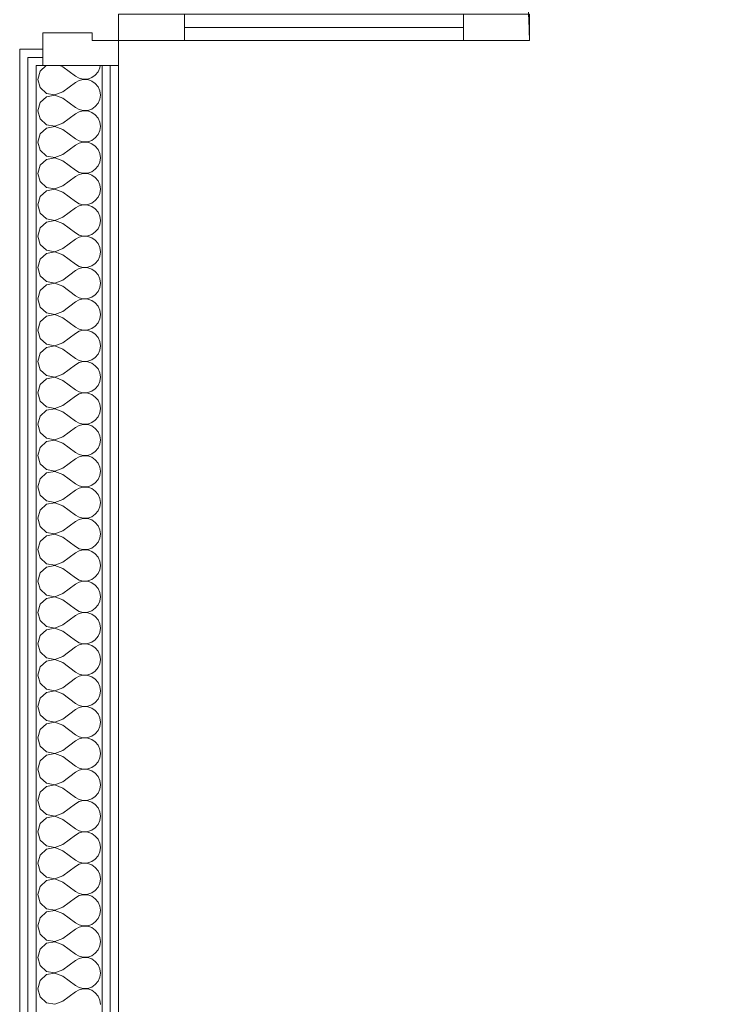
# Model space of a CAD drawing. Header units: millimetres. Extents: x -22315 to 39025, y -47720 to 770.
# Tile 22 of 28: x 27600 to 28650, y -25976 to -24480. Entities that reach past the tile are written whole.
import ezdxf

# ---------------------------------------------------------------- set-up
doc = ezdxf.new("R2010")
doc.units = ezdxf.units.MM
for name, color, linetype, lineweight in [('Nowe_Drzwi ARCHICAD', 7, 'Continuous', 9), ('Nowe_Drzwi ARCHICAD_Nr_pióra__3', 7, 'Continuous', 9), ('Nowe_Drzwi ARCHICAD_Nr_pióra__47', 7, 'Continuous', 9), ('Nowe_Drzwi ARCHICAD_Nr_pióra__6', 7, 'Continuous', 9), ('Nowe_Konstrukcja - Ściany zew', 7, 'Continuous', 9), ('Nowe_Konstrukcja - Ściany zew_Nr_pióra__1', 7, 'Continuous', 9), ('Nowe_Konstrukcja - Ściany zew_Nr_pióra__47', 7, 'Continuous', 9), ('Nowe_Konstrukcja - Ściany zew_Nr_pióra__67', 7, 'Continuous', 9)]:
    doc.layers.add(name, color=color, linetype=linetype, lineweight=lineweight)

# ---------------------------------------------------------------- blocks, each defined once
blk = doc.blocks.new('*X13')
at = {"layer": 'Nowe_Konstrukcja - Ściany zew_Nr_pióra__1', "color": 7, "linetype": 'Continuous', "lineweight": 13}
for p, q in [((76387.5, 834.6), (76383.9, 835.1)), ((76393.5, 831.9), (76387.5, 834.6)), ((76398.5, 827.7), (76393.5, 831.9)), ((76402.2, 822.3), (76398.5, 827.7)), ((76411, 827.7), (76407.3, 822.3)), ((76416.1, 831.9), (76411, 827.7)), ((76422.1, 834.6), (76416.1, 831.9)), ((76428.6, 835.5), (76422.1, 834.6)), ((76435.1, 834.6), (76428.6, 835.5)), ((76441.1, 831.9), (76435.1, 834.6)), ((76446.1, 827.7), (76441.1, 831.9)), ((76449.9, 822.3), (76446.1, 827.7)), ((76458.6, 827.7), (76454.9, 822.3)), ((76463.7, 831.9), (76458.6, 827.7)), ((76469.7, 834.6), (76463.7, 831.9)), ((76476.2, 835.5), (76469.7, 834.6)), ((76482.7, 834.6), (76476.2, 835.5)), ((76488.7, 831.9), (76482.7, 834.6)), ((76493.8, 827.7), (76488.7, 831.9)), ((76497.5, 822.3), (76493.8, 827.7)), ((76506.2, 827.7), (76502.5, 822.3)), ((76511.3, 831.9), (76506.2, 827.7)), ((76517.3, 834.6), (76511.3, 831.9)), ((76523.8, 835.5), (76517.3, 834.6)), ((76530.3, 834.6), (76523.8, 835.5)), ((76536.3, 831.9), (76530.3, 834.6)), ((76541.4, 827.7), (76536.3, 831.9)), ((76545.1, 822.3), (76541.4, 827.7)), ((76553.9, 827.7), (76550.1, 822.3)), ((76558.9, 831.9), (76553.9, 827.7)), ((76564.9, 834.6), (76558.9, 831.9)), ((76571.4, 835.5), (76564.9, 834.6)), ((76577.9, 834.6), (76571.4, 835.5)), ((76583.9, 831.9), (76577.9, 834.6)), ((76589, 827.7), (76583.9, 831.9)), ((76592.7, 822.3), (76589, 827.7)), ((76601.5, 827.7), (76597.8, 822.3)), ((76606.5, 831.9), (76601.5, 827.7)), ((76612.5, 834.6), (76606.5, 831.9)), ((76619, 835.5), (76612.5, 834.6)), ((76625.6, 834.6), (76619, 835.5)), ((76631.6, 831.9), (76625.6, 834.6)), ((76636.6, 827.7), (76631.6, 831.9)), ((76640.3, 822.3), (76636.6, 827.7)), ((76649.1, 827.7), (76645.4, 822.3)), ((76654.1, 831.9), (76649.1, 827.7)), ((76660.2, 834.6), (76654.1, 831.9)), ((76666.7, 835.5), (76660.2, 834.6)), ((76673.2, 834.6), (76666.7, 835.5)), ((76679.2, 831.9), (76673.2, 834.6)), ((76684.2, 827.7), (76679.2, 831.9)), ((76688, 822.3), (76684.2, 827.7)), ((76696.7, 827.7), (76693, 822.3)), ((76701.8, 831.9), (76696.7, 827.7)), ((76707.8, 834.6), (76701.8, 831.9)), ((76714.3, 835.5), (76707.8, 834.6)), ((76720.8, 834.6), (76714.3, 835.5)), ((76726.8, 831.9), (76720.8, 834.6)), ((76731.9, 827.7), (76726.8, 831.9)), ((76735.6, 822.3), (76731.9, 827.7)), ((76744.3, 827.7), (76740.6, 822.3)), ((76749.4, 831.9), (76744.3, 827.7)), ((76755.4, 834.6), (76749.4, 831.9)), ((76761.9, 835.5), (76755.4, 834.6)), ((76768.4, 834.6), (76761.9, 835.5)), ((76774.4, 831.9), (76768.4, 834.6)), ((76779.5, 827.7), (76774.4, 831.9)), ((76783.2, 822.3), (76779.5, 827.7)), ((76791.9, 827.7), (76788.2, 822.3)), ((76797, 831.9), (76791.9, 827.7)), ((76803, 834.6), (76797, 831.9)), ((76809.5, 835.5), (76803, 834.6)), ((76816, 834.6), (76809.5, 835.5)), ((76822, 831.9), (76816, 834.6)), ((76827.1, 827.7), (76822, 831.9)), ((76830.8, 822.3), (76827.1, 827.7)), ((76839.6, 827.7), (76835.8, 822.3)), ((76844.6, 831.9), (76839.6, 827.7)), ((76850.6, 834.6), (76844.6, 831.9)), ((76857.1, 835.5), (76850.6, 834.6)), ((76863.6, 834.6), (76857.1, 835.5)), ((76869.7, 831.9), (76863.6, 834.6)), ((76874.7, 827.7), (76869.7, 831.9)), ((76878.4, 822.3), (76874.7, 827.7)), ((76887.2, 827.7), (76883.5, 822.3)), ((76892.2, 831.9), (76887.2, 827.7)), ((76898.3, 834.6), (76892.2, 831.9)), ((76904.8, 835.5), (76898.3, 834.6)), ((76911.3, 834.6), (76904.8, 835.5)), ((76917.3, 831.9), (76911.3, 834.6)), ((76922.3, 827.7), (76917.3, 831.9)), ((76926.1, 822.3), (76922.3, 827.7)), ((76934.8, 827.7), (76931.1, 822.3)), ((76939.9, 831.9), (76934.8, 827.7)), ((76945.9, 834.6), (76939.9, 831.9)), ((76952.4, 835.5), (76945.9, 834.6)), ((76958.9, 834.6), (76952.4, 835.5)), ((76964.9, 831.9), (76958.9, 834.6)), ((76970, 827.7), (76964.9, 831.9)), ((76973.7, 822.3), (76970, 827.7)), ((76982.4, 827.7), (76978.7, 822.3)), ((76987.5, 831.9), (76982.4, 827.7)), ((76993.5, 834.6), (76987.5, 831.9)), ((77000, 835.5), (76993.5, 834.6)), ((77006.5, 834.6), (77000, 835.5)), ((77012.5, 831.9), (77006.5, 834.6)), ((77017.6, 827.7), (77012.5, 831.9)), ((77021.3, 822.3), (77017.6, 827.7)), ((77030, 827.7), (77026.3, 822.3)), ((77035.1, 831.9), (77030, 827.7)), ((77041.1, 834.6), (77035.1, 831.9)), ((77047.6, 835.5), (77041.1, 834.6)), ((77054.1, 834.6), (77047.6, 835.5)), ((77060.1, 831.9), (77054.1, 834.6)), ((77065.2, 827.7), (77060.1, 831.9)), ((77068.9, 822.3), (77065.2, 827.7)), ((77077.7, 827.7), (77073.9, 822.3)), ((77082.7, 831.9), (77077.7, 827.7)), ((77088.7, 834.6), (77082.7, 831.9)), ((77095.2, 835.5), (77088.7, 834.6)), ((77101.7, 834.6), (77095.2, 835.5)), ((77107.8, 831.9), (77101.7, 834.6)), ((77112.8, 827.7), (77107.8, 831.9)), ((77116.5, 822.3), (77112.8, 827.7)), ((77125.3, 827.7), (77121.6, 822.3)), ((77130.3, 831.9), (77125.3, 827.7)), ((77136.4, 834.6), (77130.3, 831.9)), ((77142.9, 835.5), (77136.4, 834.6)), ((77149.4, 834.6), (77142.9, 835.5)), ((77155.4, 831.9), (77149.4, 834.6)), ((77160.4, 827.7), (77155.4, 831.9)), ((77164.2, 822.3), (77160.4, 827.7)), ((77172.9, 827.7), (77169.2, 822.3)), ((77178, 831.9), (77172.9, 827.7)), ((77184, 834.6), (77178, 831.9)), ((77190.5, 835.5), (77184, 834.6)), ((77197, 834.6), (77190.5, 835.5)), ((77203, 831.9), (77197, 834.6)), ((77208.1, 827.7), (77203, 831.9)), ((77211.8, 822.3), (77208.1, 827.7)), ((77220.5, 827.7), (77216.8, 822.3)), ((77225.6, 831.9), (77220.5, 827.7)), ((77231.6, 834.6), (77225.6, 831.9)), ((77238.1, 835.5), (77231.6, 834.6)), ((77244.6, 834.6), (77238.1, 835.5)), ((77250.6, 831.9), (77244.6, 834.6)), ((77255.7, 827.7), (77250.6, 831.9)), ((77259.4, 822.3), (77255.7, 827.7)), ((77268.1, 827.7), (77264.4, 822.3)), ((77273.2, 831.9), (77268.1, 827.7)), ((77279.2, 834.6), (77273.2, 831.9)), ((77285.7, 835.5), (77279.2, 834.6)), ((77292.2, 834.6), (77285.7, 835.5)), ((77298.2, 831.9), (77292.2, 834.6)), ((77303.3, 827.7), (77298.2, 831.9)), ((77307, 822.3), (77303.3, 827.7)), ((77315.8, 827.7), (77312, 822.3)), ((77320.8, 831.9), (77315.8, 827.7)), ((77326.8, 834.6), (77320.8, 831.9)), ((77333.3, 835.5), (77326.8, 834.6)), ((77339.8, 834.6), (77333.3, 835.5)), ((77345.9, 831.9), (77339.8, 834.6)), ((77350.9, 827.7), (77345.9, 831.9)), ((77354.6, 822.3), (77350.9, 827.7)), ((77363.4, 827.7), (77359.7, 822.3)), ((77368.4, 831.9), (77363.4, 827.7)), ((77374.4, 834.6), (77368.4, 831.9)), ((77381, 835.5), (77374.4, 834.6)), ((77387.5, 834.6), (77381, 835.5)), ((77393.5, 831.9), (77387.5, 834.6)), ((77398.5, 827.7), (77393.5, 831.9)), ((77402.2, 822.3), (77398.5, 827.7)), ((77411, 827.7), (77407.3, 822.3)), ((77416.1, 831.9), (77411, 827.7)), ((77422.1, 834.6), (77416.1, 831.9)), ((77428.6, 835.5), (77422.1, 834.6)), ((77435.1, 834.6), (77428.6, 835.5)), ((77441.1, 831.9), (77435.1, 834.6)), ((77446.1, 827.7), (77441.1, 831.9)), ((77449.9, 822.3), (77446.1, 827.7)), ((77458.6, 827.7), (77454.9, 822.3)), ((77463.7, 831.9), (77458.6, 827.7)), ((77469.7, 834.6), (77463.7, 831.9)), ((77476.2, 835.5), (77469.7, 834.6)), ((77482.7, 834.6), (77476.2, 835.5)), ((77488.7, 831.9), (77482.7, 834.6)), ((77493.8, 827.7), (77488.7, 831.9)), ((77497.5, 822.3), (77493.8, 827.7)), ((77506.2, 827.7), (77502.5, 822.3)), ((77511.3, 831.9), (77506.2, 827.7)), ((77517.3, 834.6), (77511.3, 831.9)), ((77523.8, 835.5), (77517.3, 834.6)), ((77530.3, 834.6), (77523.8, 835.5)), ((77536.3, 831.9), (77530.3, 834.6)), ((77541.4, 827.7), (77536.3, 831.9)), ((77545.1, 822.3), (77541.4, 827.7)), ((77553.9, 827.7), (77550.1, 822.3)), ((77558.9, 831.9), (77553.9, 827.7)), ((77564.9, 834.6), (77558.9, 831.9)), ((77571.4, 835.5), (77564.9, 834.6)), ((77577.9, 834.6), (77571.4, 835.5)), ((77583.9, 831.9), (77577.9, 834.6)), ((77589, 827.7), (77583.9, 831.9)), ((77592.7, 822.3), (77589, 827.7)), ((77601.5, 827.7), (77597.8, 822.3)), ((77606.5, 831.9), (77601.5, 827.7)), ((77612.5, 834.6), (77606.5, 831.9)), ((77619, 835.5), (77612.5, 834.6)), ((77625.6, 834.6), (77619, 835.5)), ((77631.6, 831.9), (77625.6, 834.6)), ((77636.6, 827.7), (77631.6, 831.9)), ((77640.3, 822.3), (77636.6, 827.7)), ((77649.1, 827.7), (77645.4, 822.3)), ((77654.1, 831.9), (77649.1, 827.7)), ((77660.2, 834.6), (77654.1, 831.9)), ((77666.7, 835.5), (77660.2, 834.6)), ((77673.2, 834.6), (77666.7, 835.5)), ((77679.2, 831.9), (77673.2, 834.6)), ((77684.2, 827.7), (77679.2, 831.9)), ((77688, 822.3), (77684.2, 827.7)), ((77696.7, 827.7), (77693, 822.3)), ((77701.8, 831.9), (77696.7, 827.7)), ((77707.8, 834.6), (77701.8, 831.9)), ((77714.3, 835.5), (77707.8, 834.6)), ((77720.8, 834.6), (77714.3, 835.5)), ((77726.8, 831.9), (77720.8, 834.6)), ((77731.9, 827.7), (77726.8, 831.9)), ((77735.6, 822.3), (77731.9, 827.7)), ((77744.3, 827.7), (77740.6, 822.3)), ((77749.4, 831.9), (77744.3, 827.7)), ((77755.4, 834.6), (77749.4, 831.9)), ((77761.9, 835.5), (77755.4, 834.6)), ((77768.4, 834.6), (77761.9, 835.5)), ((77774.4, 831.9), (77768.4, 834.6)), ((77779.5, 827.7), (77774.4, 831.9)), ((77783.2, 822.3), (77779.5, 827.7)), ((77791.9, 827.7), (77788.2, 822.3)), ((77797, 831.9), (77791.9, 827.7)), ((77803, 834.6), (77797, 831.9)), ((77809.5, 835.5), (77803, 834.6)), ((76404.3, 816.1), (76402.2, 822.3)), ((76403.2, 803.1), (76404.7, 809.5)), ((76404.7, 809.5), (76404.3, 816.1)), ((76405.2, 816.1), (76404.9, 809.5)), ((76404.9, 809.5), (76406.3, 803.1)), ((76407.3, 822.3), (76405.2, 816.1)), ((76452, 816.1), (76449.9, 822.3)), ((76450.8, 803.1), (76452.3, 809.5)), ((76452.3, 809.5), (76452, 816.1)), ((76452.8, 816.1), (76452.5, 809.5)), ((76452.5, 809.5), (76454, 803.1)), ((76454.9, 822.3), (76452.8, 816.1)), ((76499.6, 816.1), (76497.5, 822.3)), ((76498.4, 803.1), (76499.9, 809.5)), ((76499.9, 809.5), (76499.6, 816.1)), ((76500.4, 816.1), (76500.1, 809.5)), ((76500.1, 809.5), (76501.6, 803.1)), ((76502.5, 822.3), (76500.4, 816.1)), ((76547.2, 816.1), (76545.1, 822.3)), ((76546, 803.1), (76547.5, 809.5)), ((76547.5, 809.5), (76547.2, 816.1)), ((76548, 816.1), (76547.7, 809.5)), ((76547.7, 809.5), (76549.2, 803.1)), ((76550.1, 822.3), (76548, 816.1)), ((76594.8, 816.1), (76592.7, 822.3)), ((76593.7, 803.1), (76595.1, 809.5)), ((76595.1, 809.5), (76594.8, 816.1)), ((76595.7, 816.1), (76595.3, 809.5)), ((76595.3, 809.5), (76596.8, 803.1)), ((76597.8, 822.3), (76595.7, 816.1)), ((76642.4, 816.1), (76640.3, 822.3)), ((76641.3, 803.1), (76642.8, 809.5)), ((76642.8, 809.5), (76642.4, 816.1)), ((76643.3, 816.1), (76643, 809.5)), ((76643, 809.5), (76644.4, 803.1)), ((76645.4, 822.3), (76643.3, 816.1)), ((76690.1, 816.1), (76688, 822.3)), ((76688.9, 803.1), (76690.4, 809.5)), ((76690.4, 809.5), (76690.1, 816.1)), ((76690.9, 816.1), (76690.6, 809.5)), ((76690.6, 809.5), (76692.1, 803.1)), ((76693, 822.3), (76690.9, 816.1)), ((76737.7, 816.1), (76735.6, 822.3)), ((76736.5, 803.1), (76738, 809.5)), ((76738, 809.5), (76737.7, 816.1)), ((76738.5, 816.1), (76738.2, 809.5)), ((76738.2, 809.5), (76739.7, 803.1)), ((76740.6, 822.3), (76738.5, 816.1)), ((76785.3, 816.1), (76783.2, 822.3)), ((76784.1, 803.1), (76785.6, 809.5)), ((76785.6, 809.5), (76785.3, 816.1)), ((76786.1, 816.1), (76785.8, 809.5)), ((76785.8, 809.5), (76787.3, 803.1)), ((76788.2, 822.3), (76786.1, 816.1)), ((76832.9, 816.1), (76830.8, 822.3)), ((76831.8, 803.1), (76833.2, 809.5)), ((76833.2, 809.5), (76832.9, 816.1)), ((76833.7, 816.1), (76833.4, 809.5)), ((76833.4, 809.5), (76834.9, 803.1)), ((76835.8, 822.3), (76833.7, 816.1)), ((76880.5, 816.1), (76878.4, 822.3)), ((76879.4, 803.1), (76880.9, 809.5)), ((76880.9, 809.5), (76880.5, 816.1)), ((76881.4, 816.1), (76881, 809.5)), ((76881, 809.5), (76882.5, 803.1)), ((76883.5, 822.3), (76881.4, 816.1)), ((76928.2, 816.1), (76926.1, 822.3)), ((76927, 803.1), (76928.5, 809.5)), ((76928.5, 809.5), (76928.2, 816.1)), ((76929, 816.1), (76928.7, 809.5)), ((76928.7, 809.5), (76930.2, 803.1)), ((76931.1, 822.3), (76929, 816.1)), ((76975.8, 816.1), (76973.7, 822.3)), ((76974.6, 803.1), (76976.1, 809.5)), ((76976.1, 809.5), (76975.8, 816.1)), ((76976.6, 816.1), (76976.3, 809.5)), ((76976.3, 809.5), (76977.8, 803.1)), ((76978.7, 822.3), (76976.6, 816.1)), ((77023.4, 816.1), (77021.3, 822.3)), ((77022.2, 803.1), (77023.7, 809.5)), ((77023.7, 809.5), (77023.4, 816.1)), ((77024.2, 816.1), (77023.9, 809.5)), ((77023.9, 809.5), (77025.4, 803.1)), ((77026.3, 822.3), (77024.2, 816.1)), ((77071, 816.1), (77068.9, 822.3)), ((77069.8, 803.1), (77071.3, 809.5)), ((77071.3, 809.5), (77071, 816.1)), ((77071.8, 816.1), (77071.5, 809.5)), ((77071.5, 809.5), (77073, 803.1)), ((77073.9, 822.3), (77071.8, 816.1)), ((77118.6, 816.1), (77116.5, 822.3)), ((77117.5, 803.1), (77119, 809.5)), ((77119, 809.5), (77118.6, 816.1)), ((77119.5, 816.1), (77119.1, 809.5)), ((77119.1, 809.5), (77120.6, 803.1)), ((77121.6, 822.3), (77119.5, 816.1)), ((77166.3, 816.1), (77164.2, 822.3)), ((77165.1, 803.1), (77166.6, 809.5)), ((77166.6, 809.5), (77166.3, 816.1)), ((77167.1, 816.1), (77166.8, 809.5)), ((77166.8, 809.5), (77168.2, 803.1)), ((77169.2, 822.3), (77167.1, 816.1)), ((77213.9, 816.1), (77211.8, 822.3)), ((77212.7, 803.1), (77214.2, 809.5)), ((77214.2, 809.5), (77213.9, 816.1)), ((77214.7, 816.1), (77214.4, 809.5)), ((77214.4, 809.5), (77215.9, 803.1)), ((77216.8, 822.3), (77214.7, 816.1)), ((77261.5, 816.1), (77259.4, 822.3)), ((77260.3, 803.1), (77261.8, 809.5)), ((77261.8, 809.5), (77261.5, 816.1)), ((77262.3, 816.1), (77262, 809.5)), ((77262, 809.5), (77263.5, 803.1)), ((77264.4, 822.3), (77262.3, 816.1)), ((77309.1, 816.1), (77307, 822.3)), ((77307.9, 803.1), (77309.4, 809.5)), ((77309.4, 809.5), (77309.1, 816.1)), ((77309.9, 816.1), (77309.6, 809.5)), ((77309.6, 809.5), (77311.1, 803.1)), ((77312, 822.3), (77309.9, 816.1)), ((77356.7, 816.1), (77354.6, 822.3)), ((77355.6, 803.1), (77357, 809.5)), ((77357, 809.5), (77356.7, 816.1)), ((77357.6, 816.1), (77357.2, 809.5)), ((77357.2, 809.5), (77358.7, 803.1)), ((77359.7, 822.3), (77357.6, 816.1)), ((77404.3, 816.1), (77402.2, 822.3)), ((77403.2, 803.1), (77404.7, 809.5)), ((77404.7, 809.5), (77404.3, 816.1)), ((77405.2, 816.1), (77404.9, 809.5)), ((77404.9, 809.5), (77406.3, 803.1)), ((77407.3, 822.3), (77405.2, 816.1)), ((77452, 816.1), (77449.9, 822.3)), ((77450.8, 803.1), (77452.3, 809.5)), ((77452.3, 809.5), (77452, 816.1)), ((77452.8, 816.1), (77452.5, 809.5)), ((77452.5, 809.5), (77454, 803.1)), ((77454.9, 822.3), (77452.8, 816.1)), ((77499.6, 816.1), (77497.5, 822.3)), ((77498.4, 803.1), (77499.9, 809.5)), ((77499.9, 809.5), (77499.6, 816.1)), ((77500.4, 816.1), (77500.1, 809.5)), ((77500.1, 809.5), (77501.6, 803.1)), ((77502.5, 822.3), (77500.4, 816.1)), ((77547.2, 816.1), (77545.1, 822.3)), ((77546, 803.1), (77547.5, 809.5)), ((77547.5, 809.5), (77547.2, 816.1)), ((77548, 816.1), (77547.7, 809.5)), ((77547.7, 809.5), (77549.2, 803.1)), ((77550.1, 822.3), (77548, 816.1)), ((77594.8, 816.1), (77592.7, 822.3)), ((77593.7, 803.1), (77595.1, 809.5)), ((77595.1, 809.5), (77594.8, 816.1)), ((77595.7, 816.1), (77595.3, 809.5)), ((77595.3, 809.5), (77596.8, 803.1)), ((77597.8, 822.3), (77595.7, 816.1)), ((77642.4, 816.1), (77640.3, 822.3)), ((77641.3, 803.1), (77642.8, 809.5)), ((77642.8, 809.5), (77642.4, 816.1)), ((77643.3, 816.1), (77643, 809.5)), ((77643, 809.5), (77644.4, 803.1)), ((77645.4, 822.3), (77643.3, 816.1)), ((77690.1, 816.1), (77688, 822.3)), ((77688.9, 803.1), (77690.4, 809.5)), ((77690.4, 809.5), (77690.1, 816.1)), ((77690.9, 816.1), (77690.6, 809.5)), ((77690.6, 809.5), (77692.1, 803.1)), ((77693, 822.3), (77690.9, 816.1)), ((77737.7, 816.1), (77735.6, 822.3)), ((77736.5, 803.1), (77738, 809.5)), ((77738, 809.5), (77737.7, 816.1)), ((77738.5, 816.1), (77738.2, 809.5)), ((77738.2, 809.5), (77739.7, 803.1)), ((77740.6, 822.3), (77738.5, 816.1)), ((77785.3, 816.1), (77783.2, 822.3)), ((77784.1, 803.1), (77785.6, 809.5)), ((77785.6, 809.5), (77785.3, 816.1)), ((77786.1, 816.1), (77785.8, 809.5)), ((77785.8, 809.5), (77787.3, 803.1)), ((77788.2, 822.3), (77786.1, 816.1)), ((76385.7, 778.3), (76400, 797.4)), ((76400, 797.4), (76403.2, 803.1)), ((76406.3, 803.1), (76409.5, 797.4)), ((76423.8, 778.3), (76409.5, 797.4)), ((76433.3, 778.3), (76447.6, 797.4)), ((76447.6, 797.4), (76450.8, 803.1)), ((76454, 803.1), (76457.1, 797.4)), ((76471.4, 778.3), (76457.1, 797.4)), ((76481, 778.3), (76495.2, 797.4)), ((76495.2, 797.4), (76498.4, 803.1)), ((76501.6, 803.1), (76504.8, 797.4)), ((76519, 778.3), (76504.8, 797.4)), ((76528.6, 778.3), (76542.9, 797.4)), ((76542.9, 797.4), (76546, 803.1)), ((76549.2, 803.1), (76552.4, 797.4)), ((76566.7, 778.3), (76552.4, 797.4)), ((76576.2, 778.3), (76590.5, 797.4)), ((76590.5, 797.4), (76593.7, 803.1)), ((76596.8, 803.1), (76600, 797.4)), ((76614.3, 778.3), (76600, 797.4)), ((76623.8, 778.3), (76638.1, 797.4)), ((76638.1, 797.4), (76641.3, 803.1)), ((76644.4, 803.1), (76647.6, 797.4)), ((76661.9, 778.3), (76647.6, 797.4)), ((76671.4, 778.3), (76685.7, 797.4)), ((76685.7, 797.4), (76688.9, 803.1)), ((76692.1, 803.1), (76695.2, 797.4)), ((76709.5, 778.3), (76695.2, 797.4)), ((76719, 778.3), (76733.3, 797.4)), ((76733.3, 797.4), (76736.5, 803.1)), ((76739.7, 803.1), (76742.9, 797.4)), ((76757.1, 778.3), (76742.9, 797.4)), ((76766.7, 778.3), (76781, 797.4)), ((76781, 797.4), (76784.1, 803.1)), ((76787.3, 803.1), (76790.5, 797.4)), ((76804.8, 778.3), (76790.5, 797.4)), ((76814.3, 778.3), (76828.6, 797.4)), ((76828.6, 797.4), (76831.8, 803.1)), ((76834.9, 803.1), (76838.1, 797.4)), ((76852.4, 778.3), (76838.1, 797.4)), ((76861.9, 778.3), (76876.2, 797.4)), ((76876.2, 797.4), (76879.4, 803.1)), ((76882.5, 803.1), (76885.7, 797.4)), ((76900, 778.3), (76885.7, 797.4)), ((76909.5, 778.3), (76923.8, 797.4)), ((76923.8, 797.4), (76927, 803.1)), ((76930.2, 803.1), (76933.3, 797.4)), ((76947.6, 778.3), (76933.3, 797.4)), ((76957.1, 778.3), (76971.4, 797.4)), ((76971.4, 797.4), (76974.6, 803.1)), ((76977.8, 803.1), (76981, 797.4)), ((76995.2, 778.3), (76981, 797.4)), ((77004.8, 778.3), (77019, 797.4)), ((77019, 797.4), (77022.2, 803.1)), ((77025.4, 803.1), (77028.6, 797.4)), ((77042.9, 778.3), (77028.6, 797.4)), ((77052.4, 778.3), (77066.7, 797.4)), ((77066.7, 797.4), (77069.8, 803.1)), ((77073, 803.1), (77076.2, 797.4)), ((77090.5, 778.3), (77076.2, 797.4)), ((77100, 778.3), (77114.3, 797.4)), ((77114.3, 797.4), (77117.5, 803.1)), ((77120.6, 803.1), (77123.8, 797.4)), ((77138.1, 778.3), (77123.8, 797.4)), ((77147.6, 778.3), (77161.9, 797.4)), ((77161.9, 797.4), (77165.1, 803.1)), ((77168.2, 803.1), (77171.4, 797.4)), ((77185.7, 778.3), (77171.4, 797.4)), ((77195.2, 778.3), (77209.5, 797.4)), ((77209.5, 797.4), (77212.7, 803.1)), ((77215.9, 803.1), (77219, 797.4)), ((77233.3, 778.3), (77219, 797.4)), ((77242.9, 778.3), (77257.1, 797.4)), ((77257.1, 797.4), (77260.3, 803.1)), ((77263.5, 803.1), (77266.7, 797.4)), ((77281, 778.3), (77266.7, 797.4)), ((77290.5, 778.3), (77304.8, 797.4)), ((77304.8, 797.4), (77307.9, 803.1)), ((77311.1, 803.1), (77314.3, 797.4)), ((77328.6, 778.3), (77314.3, 797.4)), ((77338.1, 778.3), (77352.4, 797.4)), ((77352.4, 797.4), (77355.6, 803.1)), ((77358.7, 803.1), (77361.9, 797.4)), ((77376.2, 778.3), (77361.9, 797.4)), ((77385.7, 778.3), (77400, 797.4)), ((77400, 797.4), (77403.2, 803.1)), ((77406.3, 803.1), (77409.5, 797.4)), ((77423.8, 778.3), (77409.5, 797.4)), ((77433.3, 778.3), (77447.6, 797.4)), ((77447.6, 797.4), (77450.8, 803.1)), ((77454, 803.1), (77457.1, 797.4)), ((77471.4, 778.3), (77457.1, 797.4)), ((77481, 778.3), (77495.2, 797.4)), ((77495.2, 797.4), (77498.4, 803.1)), ((77501.6, 803.1), (77504.8, 797.4)), ((77519, 778.3), (77504.8, 797.4)), ((77528.6, 778.3), (77542.9, 797.4)), ((77542.9, 797.4), (77546, 803.1)), ((77549.2, 803.1), (77552.4, 797.4)), ((77566.7, 778.3), (77552.4, 797.4)), ((77576.2, 778.3), (77590.5, 797.4)), ((77590.5, 797.4), (77593.7, 803.1)), ((77596.8, 803.1), (77600, 797.4)), ((77614.3, 778.3), (77600, 797.4)), ((77623.8, 778.3), (77638.1, 797.4)), ((77638.1, 797.4), (77641.3, 803.1)), ((77644.4, 803.1), (77647.6, 797.4)), ((77661.9, 778.3), (77647.6, 797.4)), ((77671.4, 778.3), (77685.7, 797.4)), ((77685.7, 797.4), (77688.9, 803.1)), ((77692.1, 803.1), (77695.2, 797.4)), ((77709.5, 778.3), (77695.2, 797.4)), ((77719, 778.3), (77733.3, 797.4)), ((77733.3, 797.4), (77736.5, 803.1)), ((77739.7, 803.1), (77742.9, 797.4)), ((77757.1, 778.3), (77742.9, 797.4)), ((77766.7, 778.3), (77781, 797.4)), ((77781, 797.4), (77784.1, 803.1)), ((77787.3, 803.1), (77790.5, 797.4)), ((77804.8, 778.3), (77790.5, 797.4)), ((76385.7, 778.3), (76383.9, 773.7)), ((76428.5, 766.2), (76423.8, 778.3)), ((76433.3, 778.3), (76428.7, 766.2)), ((76476.1, 766.2), (76471.4, 778.3)), ((76481, 778.3), (76476.3, 766.2)), ((76523.7, 766.2), (76519, 778.3)), ((76528.6, 778.3), (76523.9, 766.2)), ((76571.3, 766.2), (76566.7, 778.3)), ((76576.2, 778.3), (76571.5, 766.2)), ((76619, 766.2), (76614.3, 778.3)), ((76623.8, 778.3), (76619.1, 766.2)), ((76666.6, 766.2), (76661.9, 778.3)), ((76671.4, 778.3), (76666.8, 766.2)), ((76714.2, 766.2), (76709.5, 778.3)), ((76719, 778.3), (76714.4, 766.2)), ((76761.8, 766.2), (76757.1, 778.3)), ((76766.7, 778.3), (76762, 766.2)), ((76809.4, 766.2), (76804.8, 778.3)), ((76814.3, 778.3), (76809.6, 766.2)), ((76857, 766.2), (76852.4, 778.3)), ((76861.9, 778.3), (76857.2, 766.2)), ((76904.7, 766.2), (76900, 778.3)), ((76909.5, 778.3), (76904.9, 766.2)), ((76952.3, 766.2), (76947.6, 778.3)), ((76957.1, 778.3), (76952.5, 766.2)), ((76999.9, 766.2), (76995.2, 778.3)), ((77004.8, 778.3), (77000.1, 766.2)), ((77047.5, 766.2), (77042.9, 778.3)), ((77052.4, 778.3), (77047.7, 766.2)), ((77095.1, 766.2), (77090.5, 778.3)), ((77100, 778.3), (77095.3, 766.2)), ((77142.8, 766.2), (77138.1, 778.3)), ((77147.6, 778.3), (77143, 766.2)), ((77190.4, 766.2), (77185.7, 778.3)), ((77195.2, 778.3), (77190.6, 766.2)), ((77238, 766.2), (77233.3, 778.3)), ((77242.9, 778.3), (77238.2, 766.2)), ((77285.6, 766.2), (77281, 778.3)), ((77290.5, 778.3), (77285.8, 766.2)), ((77333.2, 766.2), (77328.6, 778.3)), ((77338.1, 778.3), (77333.4, 766.2)), ((77380.9, 766.2), (77376.2, 778.3)), ((77385.7, 778.3), (77381, 766.2)), ((77428.5, 766.2), (77423.8, 778.3)), ((77433.3, 778.3), (77428.7, 766.2)), ((77476.1, 766.2), (77471.4, 778.3)), ((77481, 778.3), (77476.3, 766.2)), ((77523.7, 766.2), (77519, 778.3)), ((77528.6, 778.3), (77523.9, 766.2)), ((77571.3, 766.2), (77566.7, 778.3)), ((77576.2, 778.3), (77571.5, 766.2)), ((77619, 766.2), (77614.3, 778.3)), ((77623.8, 778.3), (77619.1, 766.2)), ((77666.6, 766.2), (77661.9, 778.3)), ((77671.4, 778.3), (77666.8, 766.2)), ((77714.2, 766.2), (77709.5, 778.3)), ((77719, 778.3), (77714.4, 766.2)), ((77761.8, 766.2), (77757.1, 778.3)), ((77766.7, 778.3), (77762, 766.2)), ((77809.4, 766.2), (77804.8, 778.3)), ((76426.1, 753.4), (76428.5, 766.2)), ((76428.7, 766.2), (76431.1, 753.4)), ((76473.7, 753.4), (76476.1, 766.2)), ((76476.3, 766.2), (76478.7, 753.4)), ((76521.3, 753.4), (76523.7, 766.2)), ((76523.9, 766.2), (76526.3, 753.4)), ((76568.9, 753.4), (76571.3, 766.2)), ((76571.5, 766.2), (76573.9, 753.4)), ((76616.5, 753.4), (76619, 766.2)), ((76619.1, 766.2), (76621.6, 753.4)), ((76664.2, 753.4), (76666.6, 766.2)), ((76666.8, 766.2), (76669.2, 753.4)), ((76711.8, 753.4), (76714.2, 766.2)), ((76714.4, 766.2), (76716.8, 753.4)), ((76759.4, 753.4), (76761.8, 766.2)), ((76762, 766.2), (76764.4, 753.4)), ((76807, 753.4), (76809.4, 766.2)), ((76809.6, 766.2), (76812, 753.4)), ((76854.6, 753.4), (76857, 766.2)), ((76857.2, 766.2), (76859.7, 753.4)), ((76902.2, 753.4), (76904.7, 766.2)), ((76904.9, 766.2), (76907.3, 753.4)), ((76949.9, 753.4), (76952.3, 766.2)), ((76952.5, 766.2), (76954.9, 753.4)), ((76997.5, 753.4), (76999.9, 766.2)), ((77000.1, 766.2), (77002.5, 753.4)), ((77045.1, 753.4), (77047.5, 766.2)), ((77047.7, 766.2), (77050.1, 753.4)), ((77092.7, 753.4), (77095.1, 766.2)), ((77095.3, 766.2), (77097.8, 753.4)), ((77140.3, 753.4), (77142.8, 766.2)), ((77143, 766.2), (77145.4, 753.4)), ((77188, 753.4), (77190.4, 766.2)), ((77190.6, 766.2), (77193, 753.4)), ((77235.6, 753.4), (77238, 766.2)), ((77238.2, 766.2), (77240.6, 753.4)), ((77283.2, 753.4), (77285.6, 766.2)), ((77285.8, 766.2), (77288.2, 753.4)), ((77330.8, 753.4), (77333.2, 766.2)), ((77333.4, 766.2), (77335.8, 753.4)), ((77378.4, 753.4), (77380.9, 766.2)), ((77381, 766.2), (77383.5, 753.4)), ((77426.1, 753.4), (77428.5, 766.2)), ((77428.7, 766.2), (77431.1, 753.4)), ((77473.7, 753.4), (77476.1, 766.2)), ((77476.3, 766.2), (77478.7, 753.4)), ((77521.3, 753.4), (77523.7, 766.2)), ((77523.9, 766.2), (77526.3, 753.4)), ((77568.9, 753.4), (77571.3, 766.2)), ((77571.5, 766.2), (77573.9, 753.4)), ((77616.5, 753.4), (77619, 766.2)), ((77619.1, 766.2), (77621.6, 753.4)), ((77664.2, 753.4), (77666.6, 766.2)), ((77666.8, 766.2), (77669.2, 753.4)), ((77711.8, 753.4), (77714.2, 766.2)), ((77714.4, 766.2), (77716.8, 753.4)), ((77759.4, 753.4), (77761.8, 766.2)), ((77762, 766.2), (77764.4, 753.4)), ((77807, 753.4), (77809.4, 766.2)), ((76383.9, 752.9), (76392.2, 743.8)), ((76417.3, 743.8), (76426.1, 753.4)), ((76431.1, 753.4), (76439.9, 743.8)), ((76464.9, 743.8), (76473.7, 753.4)), ((76478.7, 753.4), (76487.5, 743.8)), ((76512.5, 743.8), (76521.3, 753.4)), ((76526.3, 753.4), (76535.1, 743.8)), ((76560.1, 743.8), (76568.9, 753.4)), ((76573.9, 753.4), (76582.7, 743.8)), ((76607.8, 743.8), (76616.5, 753.4)), ((76621.6, 753.4), (76630.3, 743.8)), ((76655.4, 743.8), (76664.2, 753.4)), ((76669.2, 753.4), (76678, 743.8)), ((76703, 743.8), (76711.8, 753.4)), ((76716.8, 753.4), (76725.6, 743.8)), ((76750.6, 743.8), (76759.4, 753.4)), ((76764.4, 753.4), (76773.2, 743.8)), ((76798.2, 743.8), (76807, 753.4)), ((76812, 753.4), (76820.8, 743.8)), ((76845.9, 743.8), (76854.6, 753.4)), ((76859.7, 753.4), (76868.4, 743.8)), ((76893.5, 743.8), (76902.2, 753.4)), ((76907.3, 753.4), (76916.1, 743.8)), ((76941.1, 743.8), (76949.9, 753.4)), ((76954.9, 753.4), (76963.7, 743.8)), ((76988.7, 743.8), (76997.5, 753.4)), ((77002.5, 753.4), (77011.3, 743.8)), ((77036.3, 743.8), (77045.1, 753.4)), ((77050.1, 753.4), (77058.9, 743.8)), ((77083.9, 743.8), (77092.7, 753.4)), ((77097.8, 753.4), (77106.5, 743.8)), ((77131.6, 743.8), (77140.3, 753.4)), ((77145.4, 753.4), (77154.1, 743.8)), ((77179.2, 743.8), (77188, 753.4)), ((77193, 753.4), (77201.8, 743.8)), ((77226.8, 743.8), (77235.6, 753.4)), ((77240.6, 753.4), (77249.4, 743.8)), ((77274.4, 743.8), (77283.2, 753.4)), ((77288.2, 753.4), (77297, 743.8)), ((77322, 743.8), (77330.8, 753.4)), ((77335.8, 753.4), (77344.6, 743.8)), ((77369.7, 743.8), (77378.4, 753.4)), ((77383.5, 753.4), (77392.2, 743.8)), ((77417.3, 743.8), (77426.1, 753.4)), ((77431.1, 753.4), (77439.9, 743.8)), ((77464.9, 743.8), (77473.7, 753.4)), ((77478.7, 753.4), (77487.5, 743.8)), ((77512.5, 743.8), (77521.3, 753.4)), ((77526.3, 753.4), (77535.1, 743.8)), ((77560.1, 743.8), (77568.9, 753.4)), ((77573.9, 753.4), (77582.7, 743.8)), ((77607.8, 743.8), (77616.5, 753.4)), ((77621.6, 753.4), (77630.3, 743.8)), ((77655.4, 743.8), (77664.2, 753.4)), ((77669.2, 753.4), (77678, 743.8)), ((77703, 743.8), (77711.8, 753.4)), ((77716.8, 753.4), (77725.6, 743.8)), ((77750.6, 743.8), (77759.4, 753.4)), ((77764.4, 753.4), (77773.2, 743.8)), ((77798.2, 743.8), (77807, 753.4)), ((76392.2, 743.8), (76404.8, 740.2)), ((76404.8, 740.2), (76417.3, 743.8)), ((76439.9, 743.8), (76452.4, 740.2)), ((76452.4, 740.2), (76464.9, 743.8)), ((76487.5, 743.8), (76500, 740.2)), ((76500, 740.2), (76512.5, 743.8)), ((76535.1, 743.8), (76547.6, 740.2)), ((76547.6, 740.2), (76560.1, 743.8)), ((76582.7, 743.8), (76595.2, 740.2)), ((76595.2, 740.2), (76607.8, 743.8)), ((76630.3, 743.8), (76642.9, 740.2)), ((76642.9, 740.2), (76655.4, 743.8)), ((76678, 743.8), (76690.5, 740.2)), ((76690.5, 740.2), (76703, 743.8)), ((76725.6, 743.8), (76738.1, 740.2)), ((76738.1, 740.2), (76750.6, 743.8)), ((76773.2, 743.8), (76785.7, 740.2)), ((76785.7, 740.2), (76798.2, 743.8)), ((76820.8, 743.8), (76833.3, 740.2)), ((76833.3, 740.2), (76845.9, 743.8)), ((76868.4, 743.8), (76881, 740.2)), ((76881, 740.2), (76893.5, 743.8)), ((76916.1, 743.8), (76928.6, 740.2)), ((76928.6, 740.2), (76941.1, 743.8)), ((76963.7, 743.8), (76976.2, 740.2)), ((76976.2, 740.2), (76988.7, 743.8)), ((77011.3, 743.8), (77023.8, 740.2)), ((77023.8, 740.2), (77036.3, 743.8)), ((77058.9, 743.8), (77071.4, 740.2)), ((77071.4, 740.2), (77083.9, 743.8)), ((77106.5, 743.8), (77119, 740.2)), ((77119, 740.2), (77131.6, 743.8)), ((77154.1, 743.8), (77166.7, 740.2)), ((77166.7, 740.2), (77179.2, 743.8)), ((77201.8, 743.8), (77214.3, 740.2)), ((77214.3, 740.2), (77226.8, 743.8)), ((77249.4, 743.8), (77261.9, 740.2)), ((77261.9, 740.2), (77274.4, 743.8)), ((77297, 743.8), (77309.5, 740.2)), ((77309.5, 740.2), (77322, 743.8)), ((77344.6, 743.8), (77357.1, 740.2)), ((77357.1, 740.2), (77369.7, 743.8)), ((77392.2, 743.8), (77404.8, 740.2)), ((77404.8, 740.2), (77417.3, 743.8)), ((77439.9, 743.8), (77452.4, 740.2)), ((77452.4, 740.2), (77464.9, 743.8)), ((77487.5, 743.8), (77500, 740.2)), ((77500, 740.2), (77512.5, 743.8)), ((77535.1, 743.8), (77547.6, 740.2)), ((77547.6, 740.2), (77560.1, 743.8)), ((77582.7, 743.8), (77595.2, 740.2)), ((77595.2, 740.2), (77607.8, 743.8)), ((77630.3, 743.8), (77642.9, 740.2)), ((77642.9, 740.2), (77655.4, 743.8)), ((77678, 743.8), (77690.5, 740.2)), ((77690.5, 740.2), (77703, 743.8)), ((77725.6, 743.8), (77738.1, 740.2)), ((77738.1, 740.2), (77750.6, 743.8)), ((77773.2, 743.8), (77785.7, 740.2)), ((77785.7, 740.2), (77798.2, 743.8))]:
    blk.add_line(p, q, dxfattribs=at)
blk = doc.blocks.new('Drzwi podwójne 21')
at = {"layer": 'Nowe_Drzwi ARCHICAD_Nr_pióra__3', "color": 7, "linetype": 'Continuous', "lineweight": 13}
for centre, radius, start, end in [((762, 0), 900, 90, 180), ((-762, 0), 624, 0, 90)]:
    blk.add_arc(centre, radius, start, end, dxfattribs=at)
at = {"layer": 'Nowe_Drzwi ARCHICAD_Nr_pióra__47', "color": 7, "linetype": 'Continuous', "lineweight": 15}
for p, q in [((-800, 0), (-800, -12.5)), ((-800, 0), (-800, -12.5)), ((800, 0), (800, -12.5)), ((800, 0), (800, -12.5)), ((-800, -12.5), (-800, -25)), ((-800, -12.5), (-800, -25)), ((800, -12.5), (800, -25)), ((800, -12.5), (800, -25)), ((-800, -25), (-800, -115)), ((-800, -25), (-800, -115)), ((800, -25), (800, -115)), ((800, -25), (800, -115)), ((-775, -115), (-775, -150)), ((775, -115), (775, -150)), ((-800, -150), (-775, -150)), ((800, -150), (775, -150))]:
    blk.add_line(p, q, dxfattribs=at)
at = {"layer": 'Nowe_Drzwi ARCHICAD_Nr_pióra__6', "color": 7, "linetype": 'Continuous', "lineweight": 13}
for p, q in [((722, 800), (722, 900)), ((722, 900), (762, 900)), ((762, 900), (762, 800)), ((722, 800), (742, 800)), ((722, 100), (722, 800)), ((762, 800), (722, 800)), ((742, 800), (762, 800)), ((742, 100), (742, 800)), ((742, 800), (742, 100)), ((742, 800), (742, 100)), ((762, 800), (762, 100)), ((-762, 624), (-762, 524)), ((-722, 624), (-762, 624)), ((-722, 524), (-722, 624)), ((-762, 524), (-762, 100)), ((-742, 524), (-762, 524)), ((-762, 524), (-722, 524)), ((-742, 100), (-742, 524)), ((-742, 524), (-742, 100)), ((-722, 524), (-742, 524)), ((-742, 524), (-742, 100)), ((-722, 100), (-722, 524)), ((-762, 100), (-742, 100)), ((-722, 100), (-762, 100)), ((-762, 100), (-762, 0)), ((-742, 100), (-722, 100)), ((-722, 0), (-722, 100)), ((742, 100), (722, 100)), ((722, 0), (722, 100)), ((722, 100), (762, 100)), ((762, 100), (742, 100)), ((762, 100), (762, 0)), ((-762, 0), (-800, 0)), ((-800, 0), (-800, -115)), ((-762, -40), (-762, 0)), ((-762, 0), (-722, 0)), ((762, 0), (722, 0)), ((800, 0), (762, 0)), ((762, 0), (762, -40)), ((800, -115), (800, 0)), ((-750, -40), (-762, -40)), ((-750, -115), (-750, -40)), ((762, -40), (750, -40)), ((750, -40), (750, -115)), ((-800, -115), (-750, -115)), ((750, -115), (800, -115))]:
    blk.add_line(p, q, dxfattribs=at)

msp = doc.modelspace()

# ---------------------------------------------------------------- linework, layer by layer
at = {"layer": 'Nowe_Konstrukcja - Ściany zew_Nr_pióra__47', "linetype": 'ByBlock'}
for p, q in [((27635, -24525), (27600, -24525)), ((27600, -24550), (27600, -24525)), ((27635, -24537.5), (27635, -24525)), ((27635, -24550), (27635, -24537.5)), ((27725, -24550), (27635, -24550)), ((27737.5, -24550), (27725, -24550)), ((27750, -24550), (27737.5, -24550))]:
    msp.add_line(p, q, dxfattribs=at)
at = {"layer": 'Nowe_Konstrukcja - Ściany zew_Nr_pióra__47', "linetype": 'ByBlock', "flags": 128}
for points in [[(27600, -24550), (27600, -28790)], [(27750, -28790), (27750, -24550)]]:
    msp.add_lwpolyline(points, dxfattribs=at)
at = {"layer": 'Nowe_Konstrukcja - Ściany zew_Nr_pióra__67', "linetype": 'ByBlock'}
for p, q in [((27612.5, -24550), (27612.5, -24537.5)), ((27612.5, -24537.5), (27635, -24537.5)), ((27612.5, -24550), (27612.5, -28790)), ((27625, -24550), (27625, -28790)), ((27625, -24550), (27635, -24550)), ((27725, -28790), (27725, -24550)), ((27737.5, -28790), (27737.5, -24550))]:
    msp.add_line(p, q, dxfattribs=at)

# ---------------------------------------------------------------- block references
at = {"layer": 'Nowe_Drzwi ARCHICAD', "linetype": 'ByBlock', "xscale": -1, "zscale": 1000, "rotation": 270}
msp.add_blockref('Drzwi podwójne 21', (27750, -23750), dxfattribs=at)
at = {"layer": 'Nowe_Konstrukcja - Ściany zew', "linetype": 'ByBlock', "rotation": 270}
msp.add_blockref('*X13', (26887.1, 51833.9), dxfattribs=at)

doc.saveas('drawing.dxf')
